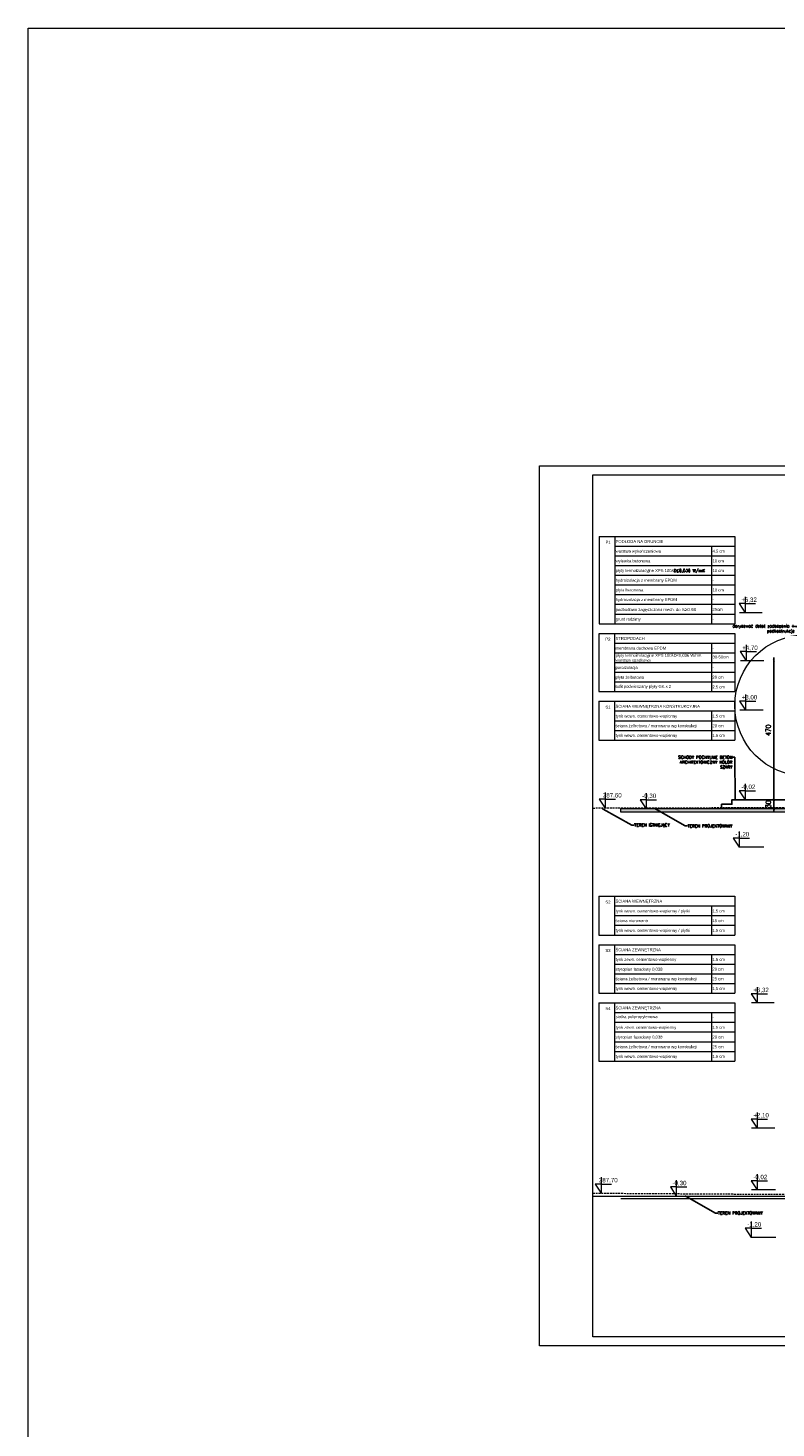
# Model space of a CAD drawing. Header units: millimetres. Extents: x -115268 to 140687, y -37779 to 24471.
# Tile 183 of 256: x 75002 to 77527, y -13000 to -8274. Entities that reach past the tile are written whole.
import ezdxf
from ezdxf import colors
from ezdxf.entities.mleader import LeaderData, LeaderLine
from ezdxf.math import Vec2, Vec3

# ---------------------------------------------------------------- set-up
doc = ezdxf.new("R2010")
doc.units = ezdxf.units.MM
doc.header["$PDMODE"] = 2
doc.header["$PDSIZE"] = 1
doc.linetypes.add('DASHED', pattern=[19.05, 12.7, -6.35])
doc.layers.get('0').update_dxf_attribs({"lineweight": 9})
for name, color, linetype, lineweight in [('A_CIENKA', 7, 'Continuous', 9), ('A_HATCH', 8, 'Continuous', 9), ('A_KONSTRUKCJA', 3, 'Continuous', 25), ('A_PRZERYW', 8, 'DASHED', 9), ('A_RAMKA', 7, 'Continuous', 9), ('A_WIDOK', 253, 'Continuous', 9)]:
    doc.layers.add(name, color=color, linetype=linetype, lineweight=lineweight)
doc.layers.add('A_WYMIAR', color=253, linetype='Continuous', lineweight=5, transparency=0.2)
doc.styles.add('Arial', font='arial.ttf')
doc.styles.add('romans 1-100', font='romans.shx', dxfattribs={"width": 0.7, "height": 17})
doc.dimstyles.new('___SKALA_1_100', dxfattribs={"dimscale": 10, "dimtxt": 17, "dimasz": 0.8, "dimexe": 2, "dimexo": 2, "dimgap": 1, "dimtad": 1, "dimdec": 4, "dimrnd": 0.5, "dimdsep": 46, "dimtxsty": 'romans 1-100', "dimblk": 'ARCHTICK', "dimcen": 0.1, "dimdle": 1, "dimse1": 1, "dimse2": 1, "dimadec": 0, "dimazin": 0, "dimtfac": 1, "dimtdec": 4, "dimtix": 1, "dimtmove": 0, "dimatfit": 3, "dimldrblk": 'ARCHTICK', "dimfxl": 6, "dimfxlon": 1, "dimtolj": 1, "dimarcsym": 0})

# ---------------------------------------------------------------- blocks, each defined once
blk = doc.blocks.new('_Dot')
at = {"color": 0, "linetype": 'ByBlock', "lineweight": -2}
blk.add_line((-0.5, 0), (-1, 0), dxfattribs=at)
at = {"color": 0, "linetype": 'ByBlock', "const_width": 0.5}
blk.add_lwpolyline([(-0.25, 0, 1), (0.25, 0, 1)], format="xyb", close=True, dxfattribs=at)
blk = doc.blocks.new('_ArchTick')
at = {"color": 0, "linetype": 'ByBlock', "const_width": 0.15}
blk.add_lwpolyline([(-0.5, -0.5), (0.5, 0.5)], dxfattribs=at)
blk = doc.blocks.new('*D447')
at = {"layer": 'A_WYMIAR', "color": 0, "lineweight": -2, "transparency": 16777216}
blk.add_line((77519.4, -10399.4), (77519.4, -10889.4), dxfattribs=at)
at = {"layer": 'Defpoints', "color": 0, "transparency": 16777216}
for p in [(77537.9, -10409.4), (77519.4, -10879.4), (77537.9, -10879.4)]:
    blk.add_point(p, dxfattribs=at)
at = {"layer": 'A_WYMIAR', "color": 0, "lineweight": -2, "transparency": 16777216, "xscale": 8, "yscale": 8, "zscale": 8}
for p, rotation in [((77519.4, -10409.4), 90), ((77519.4, -10879.4), 270)]:
    blk.add_blockref('_ArchTick', p, dxfattribs=dict(at, rotation=rotation))
at = {"layer": 'A_WYMIAR', "color": 0, "transparency": 16777216, "insert": (77500.9, -10644.4), "char_height": 17, "attachment_point": 5, "rotation": 90, "style": 'romans 1-100'}
blk.add_mtext('\\A1;470', dxfattribs=at)
blk = doc.blocks.new('*D768')
at = {"layer": 'A_WYMIAR', "color": 0, "lineweight": -2, "transparency": 16777216}
for p, q in [((77519.4, -10879.4), (77519.4, -10871.4)), ((77519.4, -10879.4), (77519.4, -10909.4)), ((77519.4, -10909.4), (77519.4, -10917.4))]:
    blk.add_line(p, q, dxfattribs=at)
at = {"layer": 'Defpoints', "color": 0, "transparency": 16777216}
for p in [(77500.6, -10879.4), (77500.6, -10909.4), (77519.4, -10909.4)]:
    blk.add_point(p, dxfattribs=at)
at = {"layer": 'A_WYMIAR', "color": 0, "lineweight": -2, "transparency": 16777216, "xscale": 8, "yscale": 8, "zscale": 8}
for p, rotation in [((77519.4, -10879.4), 270), ((77519.4, -10909.4), 90)]:
    blk.add_blockref('_ArchTick', p, dxfattribs=dict(at, rotation=rotation))
at = {"layer": 'A_WYMIAR', "color": 0, "transparency": 16777216, "insert": (77500.9, -10894.4), "char_height": 17, "attachment_point": 5, "rotation": 90, "style": 'romans 1-100'}
blk.add_mtext('\\A1;30', dxfattribs=at)

msp = doc.modelspace()

# ---------------------------------------------------------------- hatches: boundary and pattern name
at = {"layer": 'A_HATCH', "transparency": 33554687}
h = msp.add_hatch(dxfattribs=at)
h.set_pattern_fill('DASH', color=256, angle=45)
h.set_pattern_definition([(45, (32680.1132, 64.7294), (0, 4.49012806), [3.175, -3.175])])
h.paths.add_polyline_path([(78553.51017, -10903.92547), (77733.33365, -10903.92547), (77733.33365, -10913.92547), (78553.51017, -10913.92547)])
h.paths.add_polyline_path([(77517.48387, -11899.65929), (77517.48387, -11861.12596), (77491.98387, -11861.12596), (77491.98387, -11899.65929)], flags=9)
h.paths.add_polyline_path([(77518.61232, -10663.98121), (77518.61232, -10624.88121), (77493.11232, -10624.88121), (77493.11232, -10663.98121)], flags=9)
h.paths.add_polyline_path([(77680.74867, -10749.48121), (77680.74867, -10710.38121), (77655.24867, -10710.38121), (77655.24867, -10749.48121)], flags=9)
h.paths.add_polyline_path([(77515.36541, -11256.67459), (77525.01753, -11256.67459), (77525.01753, -11236.06749), (77515.36541, -11236.06749)], flags=9)
h.paths.add_polyline_path([(77187.87467, -11256.67459), (77399.38899, -11256.67459), (77399.38899, -11236.06749), (77187.87467, -11236.06749)], flags=9)
h.paths.add_polyline_path([(77515.28052, -11322.29221), (77524.93263, -11322.29221), (77524.93263, -11301.68512), (77515.28052, -11301.68512)], flags=9)
h.paths.add_polyline_path([(77515.31462, -11289.59626), (77554.4756, -11289.59626), (77554.4756, -11268.98917), (77515.31462, -11268.98917)], flags=9)
h.paths.add_polyline_path([(77514.20275, -11224.1225), (77557.24505, -11224.1225), (77557.24505, -11203.5154), (77514.20275, -11203.5154)], flags=9)
h.paths.add_polyline_path([(77515.28052, -11191.34469), (77524.93263, -11191.34469), (77524.93263, -11170.7376), (77515.28052, -11170.7376)], flags=9)
h.paths.add_polyline_path([(77514.20275, -11158.64874), (77557.24505, -11158.64874), (77557.24505, -11138.04164), (77514.20275, -11138.04164)], flags=9)
h.paths.add_polyline_path([(77514.20275, -11125.91186), (77557.24505, -11125.91186), (77557.24505, -11105.30476), (77514.20275, -11105.30476)], flags=9)
h.paths.add_polyline_path([(77515.54655, -11093.13405), (77562.47015, -11093.13405), (77562.47015, -11072.52695), (77515.54655, -11072.52695)], flags=9)
h.paths.add_polyline_path([(77153.4927, -11062.82329), (77175.58001, -11062.82329), (77175.58001, -11042.2162), (77153.4927, -11042.2162)], flags=9)
h.paths.add_polyline_path([(77188.26044, -11322.29221), (77277.88527, -11322.29221), (77277.88527, -11301.68512), (77188.26044, -11301.68512)], flags=9)
h.paths.add_polyline_path([(77187.78977, -11290.67966), (77464.30966, -11290.67966), (77464.30966, -11268.77203), (77187.78977, -11268.77203)], flags=9)
h.paths.add_polyline_path([(77187.78977, -11224.08157), (77286.76658, -11224.08157), (77286.76658, -11203.47448), (77187.78977, -11203.47448)], flags=9)
h.paths.add_polyline_path([(77187.78977, -11191.34469), (77399.3041, -11191.34469), (77399.3041, -11170.7376), (77187.78977, -11170.7376)], flags=9)
h.paths.add_polyline_path([(77187.78977, -11160.88547), (77508.45826, -11160.88547), (77508.45826, -11139.90548), (77187.78977, -11139.90548)], flags=9)
h.paths.add_polyline_path([(77188.66972, -11125.87093), (77310.92756, -11125.87093), (77310.92756, -11105.26384), (77188.66972, -11105.26384)], flags=9)
h.paths.add_polyline_path([(77188.66972, -11093.18862), (77346.62333, -11093.18862), (77346.62333, -11072.58153), (77188.66972, -11072.58153)], flags=9)
h.paths.add_polyline_path([(77187.63288, -11060.57452), (77353.31501, -11060.57452), (77353.31501, -11039.96743), (77187.63288, -11039.96743)], flags=9)
h.paths.add_polyline_path([(79357.8378, -10379.78814), (79425.3378, -10379.78814), (79425.3378, -10354.78814), (79357.8378, -10354.78814)], flags=9)
h.paths.add_polyline_path([(78989.95665, -12176.81378), (79072.45665, -12176.81378), (79072.45665, -12151.81378), (78989.95665, -12151.81378)], flags=9)
h.paths.add_polyline_path([(79590.90337, -11696.24955), (79658.40337, -11696.24955), (79658.40337, -11671.24955), (79590.90337, -11671.24955)], flags=9)
h.paths.add_polyline_path([(79000.07936, -10861.28317), (79082.57936, -10861.28317), (79082.57936, -10836.28317), (79000.07936, -10836.28317)], flags=9)
h.paths.add_polyline_path([(78971.71643, -10217.78814), (79041.71643, -10217.78814), (79041.71643, -10192.78814), (78971.71643, -10192.78814)], flags=9)
h.paths.add_polyline_path([(78781.65983, -10329.78814), (78849.15983, -10329.78814), (78849.15983, -10304.78814), (78781.65983, -10304.78814)], flags=9)
h.paths.add_polyline_path([(79243.21513, -11534.24955), (79313.21513, -11534.24955), (79313.21513, -11509.24955), (79243.21513, -11509.24955)], flags=9)
h.paths.add_polyline_path([(78887.74596, -12165.73808), (78950.24596, -12165.73808), (78950.24596, -12140.73808), (78887.74596, -12140.73808)], flags=9)
h.paths.add_polyline_path([(78819.48055, -10849.27667), (78881.98055, -10849.27667), (78881.98055, -10824.27667), (78819.48055, -10824.27667)], flags=9)
h.paths.add_polyline_path([(79748.16796, -11658.94474), (79778.16796, -11658.94474), (79778.16796, -11628.94474), (79748.16796, -11628.94474)], flags=9)
h.paths.add_polyline_path([(77794.15489, -11658.94474), (77824.15489, -11658.94474), (77824.15489, -11628.94474), (77794.15489, -11628.94474)], flags=9)
h.paths.add_polyline_path([(77704.50735, -10303.05506), (77704.50735, -10325.14237), (77725.11444, -10325.14237), (77725.11444, -10303.05506)], flags=9)
h.paths.add_polyline_path([(78327.30931, -10341.08253), (78349.39662, -10341.08253), (78349.39662, -10320.47543), (78327.30931, -10320.47543)], flags=9)
h.paths.add_polyline_path([(78156.3486, -12184.02593), (78178.43592, -12184.02593), (78178.43592, -12163.41884), (78156.3486, -12163.41884)], flags=9)
h.paths.add_polyline_path([(77900.10727, -11657.54394), (77922.19458, -11657.54394), (77922.19458, -11636.93684), (77900.10727, -11636.93684)], flags=9)
h.paths.add_polyline_path([(79503.74373, -11657.54394), (79525.83105, -11657.54394), (79525.83105, -11636.93684), (79503.74373, -11636.93684)], flags=9)
h.paths.add_polyline_path([(77774.33141, -11841.71243), (77774.33141, -11863.79975), (77794.93851, -11863.79975), (77794.93851, -11841.71243)], flags=9)
h.paths.add_polyline_path([(78071.47765, -11793.73246), (78071.47765, -11815.81977), (78092.08475, -11815.81977), (78092.08475, -11793.73246)], flags=9)
h.paths.add_polyline_path([(80083.20902, -11599.61466), (80083.20902, -11621.70197), (80103.81611, -11621.70197), (80103.81611, -11599.61466)], flags=9)
h.paths.add_polyline_path([(80085.32461, -10503.19306), (80085.32461, -10525.28037), (80105.9317, -10525.28037), (80105.9317, -10503.19306)], flags=9)
h.paths.add_polyline_path([(77803.64382, -12304.91209), (77963.6711, -12304.91209), (77963.6711, -12274.00145), (77803.64382, -12274.00145)], flags=9)
h.paths.add_polyline_path([(77730.67232, -11076.45917), (77890.7303, -11076.45917), (77890.7303, -11045.54853), (77730.67232, -11045.54853)], flags=9)
h.paths.add_polyline_path([(80707.70397, -12561.72384), (80767.64258, -12561.72384), (80767.64258, -12530.8132), (80707.70397, -12530.8132)], flags=9)
h.paths.add_polyline_path([(80718.28048, -12673.33893), (80770.04378, -12673.33893), (80770.04378, -12642.42828), (80718.28048, -12642.42828)], flags=9)
h.paths.add_polyline_path([(80671.44203, -12444.56083), (80804.69237, -12444.56083), (80804.69237, -12413.65019), (80671.44203, -12413.65019)], flags=9)
at = {"layer": 'A_HATCH', "true_color": 0x000000, "transparency": 33554559}
h = msp.add_hatch(color=18, dxfattribs=at)
h.dxf.hatch_style = 1
h.paths.add_polyline_path([(77688.33365, -10920.96658), (77688.33365, -10909.42547), (77003.40663, -10909.42547), (77003.40663, -10920.96658)])
h.paths.add_polyline_path([(80057.85402, -10909.42547), (80057.85402, -10920.96658), (80394.42643, -10920.96658), (80394.42643, -10909.42547)])

# ---------------------------------------------------------------- linework, layer by layer
at = {"layer": 'A_CIENKA'}
for p, q in [((77422.67599, -10194.59718), (77422.67599, -10248.02532)), ((77422.67599, -10217.24224), (77402.67599, -10217.24224)), ((77402.67599, -10217.24224), (77422.67599, -10248.02532)), ((77422.67599, -10217.24224), (77457.58638, -10217.24224)), ((77425.66416, -10379.42314), (77405.66416, -10379.42314)), ((77405.66416, -10379.42314), (77425.66416, -10410.20622)), ((77425.66416, -10356.77808), (77425.66416, -10410.20622)), ((77425.66416, -10379.42314), (77460.57456, -10379.42314)), ((77423.92185, -10523.82915), (77423.92185, -10577.2573)), ((77423.92185, -10546.47422), (77403.92185, -10546.47422)), ((77403.92185, -10546.47422), (77423.92185, -10577.2573)), ((77423.92185, -10546.47422), (77458.83224, -10546.47422)), ((76949.65488, -10854.69356), (76949.65488, -10908.12171)), ((77088.03028, -10856.6464), (77088.03028, -10910.07455)), ((77422.67599, -10848.73077), (77402.67599, -10848.73077)), ((77402.67599, -10848.73077), (77422.67599, -10879.51385)), ((77422.67599, -10826.0857), (77422.67599, -10879.51385)), ((77422.67599, -10848.73077), (77457.58638, -10848.73077)), ((76949.65488, -10877.33862), (76929.65488, -10877.33862)), ((76929.65488, -10877.33862), (76949.65488, -10908.12171)), ((76949.65488, -10877.33862), (76984.56528, -10877.33862)), ((77003.40663, -10909.42547), (77688.33365, -10909.42547)), ((77088.03028, -10879.29147), (77068.03028, -10879.29147)), ((77068.03028, -10879.29147), (77088.03028, -10910.07455)), ((77088.03028, -10879.29147), (77122.94067, -10879.29147)), ((77463.04392, -11511.94483), (77463.04392, -11565.37298)), ((77463.04392, -11534.58989), (77443.04392, -11534.58989)), ((77443.04392, -11534.58989), (77463.04392, -11565.37298)), ((77463.04392, -11534.58989), (77497.95432, -11534.58989)), ((77463.04987, -11957.45608), (77443.04987, -11957.45608)), ((77443.04987, -11957.45608), (77463.04987, -11988.23916)), ((77463.04987, -11934.81101), (77463.04987, -11988.23916)), ((77463.04987, -11957.45608), (77497.96027, -11957.45608)), ((77463.04392, -12143.43335), (77463.04392, -12196.8615)), ((76936.13274, -12176.64814), (76916.13274, -12176.64814)), ((76916.13274, -12176.64814), (76936.13274, -12207.43122)), ((76936.13274, -12154.00308), (76936.13274, -12207.43122)), ((76936.13274, -12176.64814), (76971.04313, -12176.64814)), ((77190.29661, -12186.45176), (77170.29661, -12186.45176)), ((77170.29661, -12186.45176), (77190.29661, -12217.23485)), ((77190.29661, -12163.8067), (77190.29661, -12217.23485)), ((77190.29661, -12186.45176), (77225.207, -12186.45176)), ((77463.04392, -12166.07842), (77443.04392, -12166.07842)), ((77443.04392, -12166.07842), (77463.04392, -12196.8615)), ((77463.04392, -12166.07842), (77497.95432, -12166.07842)), ((77003.40663, -12225.88688), (77724.4842, -12225.88688)), ((77003.40663, -12225.88688), (77724.4842, -12225.88688))]:
    msp.add_line(p, q, dxfattribs=at)
at = {"layer": 'A_CIENKA', "color": 1}
for p, q in [((77402.32844, -11008.72393), (77382.32844, -11008.72393)), ((77382.32844, -11008.72393), (77402.32844, -11039.50701)), ((77402.32844, -10986.07887), (77402.32844, -11039.50701)), ((77402.32844, -11008.72393), (77437.23884, -11008.72393)), ((77442.69637, -12326.07158), (77422.69637, -12326.07158)), ((77422.69637, -12326.07158), (77442.69637, -12356.85466)), ((77442.69637, -12303.42652), (77442.69637, -12356.85466)), ((77442.69637, -12326.07158), (77477.60677, -12326.07158))]:
    msp.add_line(p, q, dxfattribs=at)
msp.add_lwpolyline([(76728.61226, -9752.52253), (80928.61226, -9752.52253), (80928.61226, -12722.52253), (76728.61226, -12722.52253), (76728.61226, -9752.52253)], dxfattribs=at)
at = {"layer": 'A_HATCH'}
for p, q in [((76929.41059, -9990.50374), (76929.41059, -10285.13566)), ((76929.41059, -9990.50374), (77388.02046, -9990.50374)), ((76982.13431, -9990.50374), (76982.13431, -10285.13566)), ((77388.02046, -9990.50374), (77388.02046, -10285.13566)), ((76982.13431, -10023.24062), (77388.02046, -10023.24062)), ((76982.13431, -10055.9775), (77388.02046, -10055.9775)), ((77309.14757, -10023.24062), (77309.14757, -10285.13566)), ((76982.13431, -10088.71438), (77388.02046, -10088.71438)), ((76982.13431, -10121.45126), (77388.02046, -10121.45126)), ((76982.13431, -10121.45126), (77388.02046, -10121.45126)), ((76982.13431, -10154.18814), (77388.02046, -10154.18814)), ((76982.13431, -10186.92502), (77388.02046, -10186.92502)), ((76982.13431, -10219.6619), (77388.02046, -10219.6619)), ((76982.13431, -10252.39878), (77388.02046, -10252.39878)), ((76929.41059, -10285.13566), (77388.02046, -10285.13566)), ((76929.01647, -10317.87254), (76929.01647, -10514.29382)), ((76929.41059, -10317.87254), (77388.02046, -10317.87254)), ((76981.74019, -10317.87254), (76981.74019, -10514.29382)), ((76981.74019, -10350.60942), (77387.62634, -10350.60942)), ((77308.75345, -10350.60942), (77308.75345, -10514.29382)), ((77387.62634, -10317.87254), (77387.62634, -10514.29382)), ((76981.74019, -10383.3463), (77387.62634, -10383.3463)), ((76981.74019, -10416.08318), (77387.62634, -10416.08318)), ((76981.74019, -10448.82006), (77387.62634, -10448.82006)), ((76981.74019, -10481.55694), (77387.62634, -10481.55694)), ((76929.01647, -10514.29382), (77387.62634, -10514.29382)), ((76929.01647, -10547.0307), (77387.62634, -10547.0307)), ((76929.01647, -10547.0307), (76929.01647, -10677.97823)), ((76981.74019, -10547.0307), (76981.74019, -10677.97823)), ((76981.74019, -10579.76758), (77387.62634, -10579.76758)), ((77308.75345, -10579.76758), (77308.75345, -10677.97823)), ((77387.62634, -10547.0307), (77387.62634, -10677.97823)), ((76981.74019, -10612.50447), (77387.62634, -10612.50447)), ((76929.01647, -10677.97823), (77387.62634, -10677.97823)), ((76929.01647, -10677.97823), (77387.62634, -10677.97823)), ((76981.74019, -10645.24135), (77387.62634, -10645.24135)), ((76929.01647, -11205.0935), (77387.62634, -11205.0935)), ((76929.01647, -11205.0935), (76929.01647, -11336.04102)), ((76981.74019, -11205.0935), (76981.74019, -11336.04102)), ((76981.74019, -11237.83038), (77387.62634, -11237.83038)), ((77308.75345, -11237.83038), (77308.75345, -11336.04102)), ((77387.62634, -11205.0935), (77387.62634, -11336.04102)), ((76981.74019, -11270.56726), (77387.62634, -11270.56726)), ((76929.01647, -11336.04102), (77387.62634, -11336.04102)), ((76929.01647, -11336.04102), (77387.62634, -11336.04102)), ((76981.74019, -11303.30414), (77387.62634, -11303.30414)), ((76929.01647, -11368.7779), (76929.01647, -11532.4623)), ((76929.01647, -11368.7779), (77387.62634, -11368.7779)), ((76981.74019, -11368.7779), (76981.74019, -11532.4623)), ((76981.74019, -11368.7779), (77387.62634, -11368.7779)), ((77387.62634, -11368.7779), (77387.62634, -11532.4623)), ((76981.74019, -11401.51478), (77387.62634, -11401.51478)), ((76981.74019, -11434.25166), (77387.62634, -11434.25166)), ((77308.75345, -11401.51478), (77308.75345, -11532.4623)), ((76981.74019, -11466.98854), (77387.62634, -11466.98854)), ((76981.74019, -11499.72542), (77387.62634, -11499.72542)), ((76929.01647, -11532.4623), (77387.62634, -11532.4623)), ((76929.01647, -11565.19918), (76929.01647, -11761.62047)), ((76929.01647, -11565.19918), (77387.62634, -11565.19918)), ((76981.74019, -11565.19918), (76981.74019, -11761.62047)), ((77387.62634, -11565.19918), (77387.62634, -11761.62047)), ((76981.74019, -11597.93606), (77387.62634, -11597.93606)), ((77308.75345, -11597.93606), (77308.75345, -11761.62047)), ((76981.74019, -11630.67294), (77387.62634, -11630.67294)), ((76981.74019, -11663.40982), (77387.62634, -11663.40982)), ((76981.74019, -11696.14671), (77387.62634, -11696.14671)), ((76929.01647, -11761.62047), (77387.62634, -11761.62047)), ((76981.74019, -11728.88359), (77387.62634, -11728.88359))]:
    msp.add_line(p, q, dxfattribs=at)
at = {"layer": 'A_HATCH', "color": 240, "ltscale": 0.5, "true_color": 0xed1f24}
msp.add_circle((77626.20596, -10561.13182), 238.30431, dxfattribs=at)
at = {"layer": 'A_KONSTRUKCJA'}
msp.add_line((77342.85402, -10909.42547), (77688.33365, -10909.42547), dxfattribs=at)
msp.add_lwpolyline([(77342.85402, -10909.42547), (77342.85402, -10894.42547), (77377.85402, -10894.42547), (77377.85402, -10879.42547), (77713.33365, -10879.42547)], dxfattribs=at)
at = {"layer": 'A_PRZERYW', "ltscale": 0.5}
for p, q in [((76908.61226, -10907.26587), (80394.42643, -10897.17602)), ((76908.61226, -12207.43183), (78034.4842, -12214.38538))]:
    msp.add_line(p, q, dxfattribs=at)
at = {"layer": 'A_RAMKA'}
msp.add_lwpolyline([(76908.61226, -9782.52253), (80894.42643, -9782.52253), (80894.42643, -12692.52253), (76908.61226, -12692.52253)], close=True, dxfattribs=at)
at = {"layer": 'A_WIDOK'}
msp.add_line((77377.85402, -10879.42547), (80037.85402, -10879.42547), dxfattribs=at)
at = {"layer": 'A_WYMIAR'}
for p, q in [((77479.91168, -10248.01849), (77403.66168, -10248.01849)), ((77485.28634, -10410.19939), (77406.64986, -10410.19939)), ((77483.54403, -10577.25046), (77404.90754, -10577.25046)), ((77469.93438, -10880.40009), (77389.39944, -10880.40009)), ((77485.28225, -11039.50701), (77402.32844, -11039.50701)), ((77520.27962, -11565.36614), (77444.02962, -11565.36614)), ((77522.67205, -11988.23232), (77444.03557, -11988.23232)), ((77524.56456, -12196.8615), (77444.02962, -12196.8615)), ((77525.65018, -12356.85466), (77442.69637, -12356.85466))]:
    msp.add_line(p, q, dxfattribs=at)
at = {"layer": 'A_WYMIAR', "ltscale": 0.5}
msp.add_lwpolyline([(75001.66638, -8273.99488), (84775.72609, -8273.99488), (84775.72609, -19207.16521), (75001.66638, -19207.16521)], close=True, dxfattribs=at)
at = {"layer": 'A_WYMIAR'}
for points in [[(77688.33365, -10920.96658), (77003.40663, -10920.96658), (77003.40663, -10909.42547), (77688.33365, -10909.42547)], [(77688.33365, -10920.96658), (77003.40663, -10920.96658), (77003.40663, -10909.42547), (77688.33365, -10909.42547)], [(79909.68983, -12217.23485), (80394.42643, -12217.23485), (80394.42643, -12692.52253), (76908.61226, -12692.52253), (76908.61226, -12217.23485), (77629.68983, -12217.23485)]]:
    msp.add_lwpolyline(points, dxfattribs=at)

# ---------------------------------------------------------------- texts
at = {"layer": 'A_CIENKA', "char_height": 15, "attachment_point": 1}
for s, width, heights, insert in [('+6,32', 104.1528188, [0], (77409.68774, -10196.62652)), ('+4,70', 104.1528188, [104.15282], (77412.67592, -10358.80742)), ('+3,00', 104.1528188, [104.15282], (77410.9336, -10525.85849)), (' 287.60', 332.8311032, [18.10996], (76936.66664, -10856.7229)), ('-0,30', 48.770906, [48.77091], (77075.04203, -10858.67574)), ('-0,02', 48.770906, [48.77091], (77409.68774, -10828.11504)), ('+6,32', 104.1528188, [0], (77450.05568, -11513.97417)), ('+2,10', 104.1528188, [104.15282], (77450.06163, -11936.84035)), ('-0,02', 48.770906, [48.77091], (77450.05568, -12145.46269)), (' 287.70', 332.8311032, [18.10996], (76923.1445, -12156.03241)), ('-0,30', 48.770906, [48.77091], (77177.30836, -12165.83604))]:
    msp.add_mtext_dynamic_manual_height_columns(s, width=width, gutter_width=17.5, heights=heights, dxfattribs=dict(at, insert=insert))
at = {"layer": 'A_CIENKA', "color": 1, "char_height": 15, "attachment_point": 1}
for insert in [(77389.3402, -10988.1082), (77429.70813, -12305.45586)]:
    msp.add_mtext_dynamic_manual_height_columns('-1,20', width=48.770906, gutter_width=17.5, heights=[0], dxfattribs=dict(at, insert=insert))
at = {"layer": 'A_HATCH', "char_height": 10, "attachment_point": 1, "style": 'Arial'}
for s, heights, insert in [('P1', [0], (76951.31861, -10004.91712)), ('PODŁOGA NA GRUNCIE', [0], (76985.4588, -10002.53192)), ('warstwa wykończeniowa ', [0], (76985.4588, -10035.2688)), ('4,5 cm', [0], (77312.47205, -10035.2688)), ('wylewka betonowa ', [0], (76985.4588, -10068.00568)), ('płyty termoizolacyjne XPS 100λ{\\Fromans|c238;D\\Fromans|c0;≤\\Fromans|c238;0,036 W/mK}', [0], (76985.4588, -10100.74256)), ('10 cm', [0], (77312.47205, -10068.00568)), ('10 cm', [0], (77312.47205, -10100.74256)), ('hydroizolacja z membrany EPDM', [0], (76985.4588, -10133.47944)), ('-', [0], (77312.47205, -10133.47944)), ('płyta betonowa', [0], (76985.4588, -10166.21632)), ('hydroizolacja z membrany EPDM', [0], (76985.54369, -10198.80934)), ('-', [0], (77312.55695, -10198.80934)), ('10 cm', [0], (77312.47205, -10166.21632)), ('podbudowa zagęszczona mech. do Is{\\H1.08333x;≥0.98}', [0], (76985.4588, -10231.69008)), ('25cm', [0], (77312.47205, -10231.69008)), ('grunt rodzimy', [0], (76985.4588, -10264.42696)), ('-', [0], (77312.47205, -10264.42696)), ('P2', [9.22219], (76950.92449, -10332.28592)), ('STROPODACH', [0], (76985.06468, -10329.90073)), ('płyty termoizolacyjne XPS 100λD≤0,036 W/mK\\Pwarstwa spadkowa', [0], (76985.42963, -10386.85917)), ('membrana dachowa EPDM', [0], (76985.06468, -10362.63761)), ('-', [0], (77312.07793, -10362.63761)), ('30-50cm', [0], (77312.44288, -10392.37057)), ('paroizolacja', [0], (76985.06468, -10428.11137)), ('-', [0], (77312.07793, -10428.11137)), ('sufit podwieszany płyty GK x 2', [0], (76983.51081, -10491.65735)), ('płyta żelbetowa', [0], (76985.06468, -10460.84825)), ('20 cm', [0], (77312.07793, -10460.84825)), ('2,5 cm', [0], (77312.07793, -10493.58513)), ('S1', [0], (76950.92449, -10561.44409)), ('ŚCIANA WEWNĘTRZNA KONSTRUKCYJNA', [0], (76985.06468, -10559.05889)), ('tynk wewn. cementowo-wapienny', [0], (76985.06468, -10591.79577)), ('ściana żelbetowa / murowana wg konstrukcji', [0], (76985.06468, -10624.53265)), ('20 cm', [0], (77312.07793, -10624.53265)), ('1,5 cm', [0], (77312.07793, -10591.79577)), ('tynk wewn. cementowo-wapienny', [0], (76985.06468, -10657.26953)), ('1,5 cm', [0], (77312.07793, -10657.26953)), ('S2', [0], (76950.92449, -11219.50688)), ('tynk wewn. cementowo-wapienny / płytki', [0], (76985.06468, -11249.85856)), ('ŚCIANA WEWNĘTRZNA', [0], (76985.06468, -11217.12168)), ('ściana murowana', [0], (76985.06468, -11282.59544)), ('1,5 cm', [0], (77312.07793, -11249.85856)), ('15 cm', [0], (77312.07793, -11282.59544)), ('tynk wewn. cementowo-wapienny / płytki', [0], (76985.06468, -11315.33232)), ('1,5 cm', [0], (77312.07793, -11315.33232)), ('S3', [0], (76950.92449, -11383.19128)), ('ŚCIANA ZEWNĘTRZNA', [0], (76985.06468, -11380.80608)), ('tynk zewn. cementowo-wapienny', [0], (76985.06468, -11413.54296)), ('1,5 cm', [0], (77312.07793, -11413.54296)), ('styropian fasadowy 0,038', [0], (76985.06468, -11446.27985)), ('\\pxt22;ściana żelbetowa / murowana wg konstrukcji', [10.34106], (76985.06468, -11479.01673)), ('20 cm', [0], (77312.07793, -11446.27985)), ('25 cm', [0], (77312.07793, -11479.01673)), ('tynk wewn. cementowo-wapienny', [0], (76985.06468, -11511.75361)), ('1,5 cm', [0], (77312.07793, -11511.75361)), ('S4', [0], (76950.92449, -11579.61256)), ('ŚCIANA ZEWNĘTRZNA', [0], (76985.06468, -11577.22737)), ('siatka polipropylenowa', [0], (76985.48615, -11606.72663)), ('-', [0], (77312.49941, -11606.72663)), ('tynk zewn. cementowo-wapienny', [0], (76985.06468, -11642.70113)), ('1,5 cm', [0], (77312.07793, -11642.70113)), ('styropian fasadowy 0,038', [0], (76985.06468, -11675.43801)), ('\\pxt22;ściana żelbetowa / murowana wg konstrukcji', [10.34106], (76985.06468, -11708.17489)), ('20 cm', [0], (77312.07793, -11675.43801)), ('25 cm', [0], (77312.07793, -11708.17489)), ('tynk wewn. cementowo-wapienny', [0], (76985.06468, -11740.91177)), ('1,5 cm', [0], (77312.07793, -11740.91177))]:
    msp.add_mtext_dynamic_manual_height_columns(s, width=473.6976626, gutter_width=1.25, heights=heights, dxfattribs=dict(at, insert=insert))

# ---------------------------------------------------------------- dimensions: what is measured, and where the dimension line sits
at = {"layer": 'A_WYMIAR'}
for base, p1, p2, picture, middle in [((77519.36232, -10879.42547), (77537.85402, -10409.43695), (77537.85402, -10879.42547), '*D447', (77500.86232, -10644.43121)), ((77519.36232, -10909.42547), (77500.62836, -10879.42547), (77500.62836, -10909.42547), '*D768', (77500.86232, -10894.42547))]:
    dim = msp.add_linear_dim(base=base, p1=p1, p2=p2, angle=90, dimstyle='___SKALA_1_100', dxfattribs=at)
    dim.commit()
    dim.dimension.update_dxf_attribs({"geometry": picture, "text_midpoint": middle})

# ---------------------------------------------------------------- leaders
at = {"layer": 'A_CIENKA', "color": 240, "true_color": 0xed1f24}
ml = msp.add_multileader_mtext('Standard', dxfattribs=at)
ml.set_content('{\\Fromans|c238;dorysować detat zadaszenia + podkostrukcje}', color=(237, 31, 36))
ml.set_leader_properties()
ml.set_arrow_properties(name='DOT')
ml.build(insert=Vec2(0, 0))
ml.multileader.update_dxf_attribs({"arrow_head_size": 5})
ctx = ml.context
ctx.base_point, ctx.char_height, ctx.arrow_head_size, ctx.landing_gap_size, ctx.plane_origin = Vec3(77353.02098, -10294.46274), 10, 5, 0.09, Vec3(77437.06664, -10460.44982)
ctx.text_align_type = 2
notes = []
notes.append((ctx, [(0, (1, 1, 0), (77597.39146, -10294.46274), (-1, 0), 8, [(0, [(77698.17307, -10381.58319)], 0, [])])]))
ctx.mtext.insert, ctx.mtext.width, ctx.mtext.alignment, ctx.mtext.flow_direction = Vec3(77589.30146, -10287.79607), 239.2869378, 3, 5
at = {"layer": 'A_CIENKA'}
ml = msp.add_multileader_mtext('Standard', dxfattribs=at)
ml.set_content('{\\Fromans.shx;SCHODY POCHYLNIE BETON ARCHITEKTONICZNY KOLOR SZARY}', color=256)
ml.set_leader_properties()
ml.set_arrow_properties(name='DOT')
ml.build(insert=Vec2(0, 0))
ml.multileader.update_dxf_attribs({"arrow_head_size": 5})
ctx = ml.context
ctx.base_point, ctx.char_height, ctx.arrow_head_size, ctx.landing_gap_size, ctx.plane_origin = Vec3(77175.06738, -10735.78631), 10, 5, 0.09, Vec3(77227.20828, -10901.72339)
ctx.text_align_type = 2
notes.append((ctx, [(0, (1, 1, 0), (77387.5331, -10735.78631), (-1, 0), 8, [(0, [(77389.39944, -10880.40009)], 0, [])])]))
ctx.mtext.insert, ctx.mtext.width, ctx.mtext.alignment, ctx.mtext.flow_direction = Vec3(77379.4431, -10730.78631), 239.2869378, 3, 5
ml = msp.add_multileader_mtext('Standard', dxfattribs=at)
ml.set_content('{\\Fromans.shx;TEREN ISTNIEJĄCY}', color=256)
ml.set_leader_properties()
ml.set_arrow_properties(name='DOT')
ml.build(insert=Vec2(0, 0))
ml.multileader.update_dxf_attribs({"arrow_head_size": 5})
ctx = ml.context
ctx.base_point, ctx.char_height, ctx.arrow_head_size, ctx.landing_gap_size, ctx.plane_origin = Vec3(77047.9852, -10965.5967), 10, 5, 0.09, Vec3(77014.888, -11131.23379)
notes.append((ctx, [(0, (1, 1, 0), (77039.9852, -10965.5967), (1, 0), 8, [(0, [(76939.09773, -10908.38996)], 0, [])])]))
ctx.mtext.insert, ctx.mtext.width, ctx.mtext.flow_direction = Vec3(77048.0752, -10959.6467), 239.2869378, 5
ml = msp.add_multileader_mtext('Standard', dxfattribs=at)
ml.set_content('{\\Fromans.shx;TEREN PROJEKTOWANY}', color=256)
ml.set_leader_properties()
ml.set_arrow_properties(name='DOT')
ml.build(insert=Vec2(0, 0))
ml.multileader.update_dxf_attribs({"arrow_head_size": 5})
ctx = ml.context
ctx.base_point, ctx.char_height, ctx.arrow_head_size, ctx.landing_gap_size, ctx.plane_origin = Vec3(77228.17093, -10967.51873), 10, 5, 0.09, Vec3(77195.07373, -11133.15582)
notes.append((ctx, [(0, (1, 1, 0), (77220.17093, -10967.51873), (1, 0), 8, [(0, [(77119.28347, -10910.31199)], 0, [])])]))
ctx.mtext.insert, ctx.mtext.width, ctx.mtext.flow_direction = Vec3(77228.26093, -10962.51873), 239.2869378, 5
ml = msp.add_multileader_mtext('Standard', dxfattribs=at)
ml.set_content('{\\Fromans.shx;TEREN PROJEKTOWANY}', color=256)
ml.set_leader_properties()
ml.set_arrow_properties(name='DOT')
ml.build(insert=Vec2(0, 0))
ml.multileader.update_dxf_attribs({"arrow_head_size": 5})
ctx = ml.context
ctx.base_point, ctx.char_height, ctx.arrow_head_size, ctx.landing_gap_size, ctx.plane_origin = Vec3(77330.43726, -12274.67903), 10, 5, 0.09, Vec3(77297.34006, -12440.31611)
notes.append((ctx, [(0, (1, 1, 0), (77322.43726, -12274.67903), (1, 0), 8, [(0, [(77221.54979, -12217.47228)], 0, [])])]))
ctx.mtext.insert, ctx.mtext.width, ctx.mtext.flow_direction = Vec3(77330.52726, -12269.67903), 239.2869378, 5
for ctx, leaders in notes:
    for number, flags, end, landing, length, lines in leaders:
        leader = LeaderData()
        leader.index, (leader.has_last_leader_line, leader.has_dogleg_vector, leader.attachment_direction) = number, flags
        leader.last_leader_point, leader.dogleg_vector, leader.dogleg_length = Vec3(end), Vec3(landing), length
        for number, points, colour, breaks in lines:
            line = LeaderLine()
            line.index, line.vertices, line.color, line.breaks = number, Vec3.list(points), colors.encode_raw_color(colour), breaks
            leader.lines.append(line)
        ctx.leaders.append(leader)

doc.saveas('drawing.dxf')
